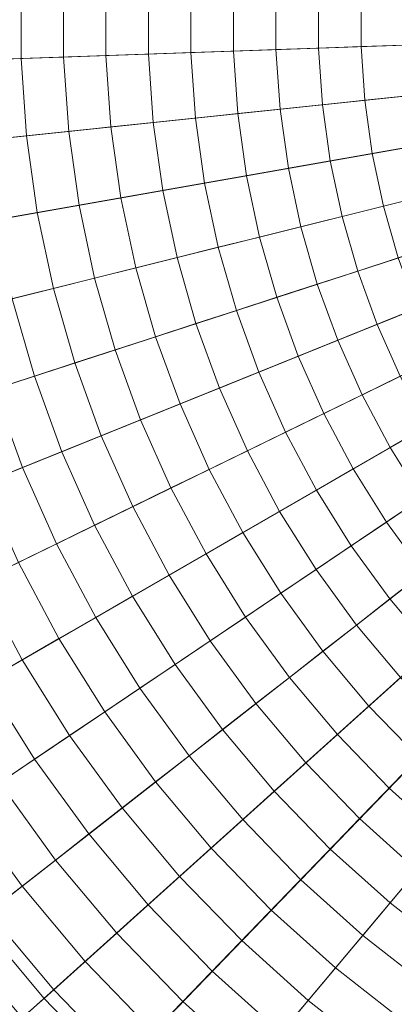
# Model space of a CAD drawing. Header units: centimetres. Extents: x -3.03 to 4.16, y -5.77 to 1.42.
# Tile 211 of 256: x -0.19 to 0.06, y -2.85 to -2.18. Entities that reach past the tile are written whole.
import ezdxf

# ---------------------------------------------------------------- set-up
doc = ezdxf.new("R2010")
doc.units = ezdxf.units.CM
doc.header["$LTSCALE"] = 2.54
doc.layers.add('Lucido design-1', color=7, linetype='Continuous')

# ---------------------------------------------------------------- blocks, each defined once
blk = doc.blocks.new('Gruppo-1')
at = {"color": 142, "linetype": 'Continuous', "lineweight": 9}
for points in [[(-0.43379, -2.14129, 36.24157), (-0.43379, -2.21105, 36.24157), (0.56504, -2.17617, 36.24157), (-0.43379, -2.14129, 36.24157)], [(0.56504, -2.17617, 37.14882), (-0.43379, -2.21105, 37.14882), (-0.43379, -2.14129, 37.14882), (0.56504, -2.17617, 37.14882)], [(-0.43379, -2.21105, 36.24157), (-0.42892, -2.28064, 36.24157), (0.56504, -2.17617, 36.24157), (-0.43379, -2.21105, 36.24157)], [(0.56504, -2.17617, 37.14882), (-0.42892, -2.28064, 37.14882), (-0.43379, -2.21105, 37.14882), (0.56504, -2.17617, 37.14882)], [(-0.42892, -2.28064, 36.24157), (-0.41921, -2.34972, 36.24157), (0.56504, -2.17617, 36.24157), (-0.42892, -2.28064, 36.24157)], [(0.56504, -2.17617, 37.14882), (-0.41921, -2.34972, 37.14882), (-0.42892, -2.28064, 37.14882), (0.56504, -2.17617, 37.14882)], [(-0.41921, -2.34972, 36.24157), (-0.40471, -2.41796, 36.24157), (0.56504, -2.17617, 36.24157), (-0.41921, -2.34972, 36.24157)], [(0.56504, -2.17617, 37.14882), (-0.40471, -2.41796, 37.14882), (-0.41921, -2.34972, 37.14882), (0.56504, -2.17617, 37.14882)], [(-0.40471, -2.41796, 36.24157), (-0.38548, -2.48501, 36.24157), (0.56504, -2.17617, 36.24157), (-0.40471, -2.41796, 36.24157)], [(0.56504, -2.17617, 37.14882), (-0.38548, -2.48501, 37.14882), (-0.40471, -2.41796, 37.14882), (0.56504, -2.17617, 37.14882)], [(-0.38548, -2.48501, 36.24157), (-0.36162, -2.55057, 36.24157), (0.56504, -2.17617, 36.24157), (-0.38548, -2.48501, 36.24157)], [(0.56504, -2.17617, 37.14882), (-0.36162, -2.55057, 37.14882), (-0.38548, -2.48501, 37.14882), (0.56504, -2.17617, 37.14882)], [(-0.36162, -2.55057, 36.24157), (-0.33325, -2.61429, 36.24157), (0.56504, -2.17617, 36.24157), (-0.36162, -2.55057, 36.24157)], [(0.56504, -2.17617, 37.14882), (-0.33325, -2.61429, 37.14882), (-0.36162, -2.55057, 37.14882), (0.56504, -2.17617, 37.14882)], [(-0.33325, -2.61429, 36.24157), (-0.3005, -2.67589, 36.24157), (0.56504, -2.17617, 36.24157), (-0.33325, -2.61429, 36.24157)], [(0.56504, -2.17617, 37.14882), (-0.3005, -2.67589, 37.14882), (-0.33325, -2.61429, 37.14882), (0.56504, -2.17617, 37.14882)], [(-0.3005, -2.67589, 36.24157), (-0.26353, -2.73505, 36.24157), (0.56504, -2.17617, 36.24157), (-0.3005, -2.67589, 36.24157)], [(0.56504, -2.17617, 37.14882), (-0.26353, -2.73505, 37.14882), (-0.3005, -2.67589, 37.14882), (0.56504, -2.17617, 37.14882)], [(-0.26353, -2.73505, 36.24157), (-0.22253, -2.79148, 36.24157), (0.56504, -2.17617, 36.24157), (-0.26353, -2.73505, 36.24157)], [(0.56504, -2.17617, 37.14882), (-0.22253, -2.79148, 37.14882), (-0.26353, -2.73505, 37.14882), (0.56504, -2.17617, 37.14882)], [(-0.22253, -2.79148, 36.24157), (-0.17768, -2.84492, 36.24157), (0.56504, -2.17617, 36.24157), (-0.22253, -2.79148, 36.24157)], [(0.56504, -2.17617, 37.14882), (-0.17768, -2.84492, 37.14882), (-0.22253, -2.79148, 37.14882), (0.56504, -2.17617, 37.14882)], [(-0.17768, -2.84492, 36.24157), (-0.12923, -2.8951, 36.24157), (0.56504, -2.17617, 36.24157), (-0.17768, -2.84492, 36.24157)], [(0.56504, -2.17617, 37.14882), (-0.12923, -2.8951, 37.14882), (-0.17768, -2.84492, 37.14882), (0.56504, -2.17617, 37.14882)], [(-0.12923, -2.8951, 36.24157), (-0.07738, -2.94178, 36.24157), (0.56504, -2.17617, 36.24157), (-0.12923, -2.8951, 36.24157)], [(0.56504, -2.17617, 37.14882), (-0.07738, -2.94178, 37.14882), (-0.12923, -2.8951, 37.14882), (0.56504, -2.17617, 37.14882)], [(-0.07738, -2.94178, 36.24157), (-0.02241, -2.98473, 36.24157), (0.56504, -2.17617, 36.24157), (-0.07738, -2.94178, 36.24157)], [(0.56504, -2.17617, 37.14882), (-0.02241, -2.98473, 37.14882), (-0.07738, -2.94178, 37.14882), (0.56504, -2.17617, 37.14882)], [(-0.22253, -2.79148, 37.14882), (-0.17768, -2.84492, 37.14882), (-0.17768, -2.84492, 36.24157), (-0.22253, -2.79148, 36.24157), (-0.22253, -2.79148, 37.14882)], [(-0.17768, -2.84492, 37.14882), (-0.12923, -2.8951, 37.14882), (-0.12923, -2.8951, 36.24157), (-0.17768, -2.84492, 36.24157), (-0.17768, -2.84492, 37.14882)]]:
    blk.add_polyline3d(points, dxfattribs=at)
for points in [[(-3.03139, -2.05058, 37.14766), (-3.03139, -2.30176, 37.14766), (0.56288, -2.17625, 37.14766), (0.56288, -2.17609, 37.14766)], [(-0.19339, -2.14969, 38.20878), (-0.19339, -2.20266, 38.20878), (-0.22236, -2.20367, 38.20553), (-0.22236, -2.14867, 38.20553)], [(-0.1644, -2.1507, 38.21193), (-0.1644, -2.20164, 38.21193), (-0.19339, -2.20266, 38.20878), (-0.19339, -2.14969, 38.20878)], [(-0.1354, -2.15171, 38.21498), (-0.1354, -2.20063, 38.21498), (-0.1644, -2.20164, 38.21193), (-0.1644, -2.1507, 38.21193)], [(-0.10639, -2.15272, 38.21793), (-0.10639, -2.19962, 38.21793), (-0.1354, -2.20063, 38.21498), (-0.1354, -2.15171, 38.21498)], [(-0.07737, -2.15374, 38.22078), (-0.07737, -2.1986, 38.22078), (-0.10639, -2.19962, 38.21793), (-0.10639, -2.15272, 38.21793)], [(-0.04834, -2.15475, 38.22352), (-0.04834, -2.19759, 38.22352), (-0.07737, -2.1986, 38.22078), (-0.07737, -2.15374, 38.22078)], [(-0.01931, -2.15576, 38.22617), (-0.01931, -2.19658, 38.22617), (-0.04834, -2.19759, 38.22352), (-0.04834, -2.15475, 38.22352)], [(0.00974, -2.15678, 38.22871), (0.00974, -2.19556, 38.22871), (-0.01931, -2.19658, 38.22617), (-0.01931, -2.15576, 38.22617)], [(0.0388, -2.15779, 38.23116), (0.0388, -2.19455, 38.23116), (0.00974, -2.19556, 38.22871), (0.00974, -2.15678, 38.22871)], [(0.06786, -2.15881, 38.2335), (0.06786, -2.19353, 38.2335), (0.0388, -2.19455, 38.23116), (0.0388, -2.15779, 38.23116)], [(-3.03139, -2.30176, 37.14766), (-3.01387, -2.55233, 37.14766), (0.56289, -2.1764, 37.14766), (0.56288, -2.17625, 37.14766)], [(-3.01387, -2.55233, 37.14766), (-2.97891, -2.80107, 37.14766), (0.56291, -2.17655, 37.14766), (0.56289, -2.1764, 37.14766)], [(-2.97891, -2.80107, 37.14766), (-2.92669, -3.04676, 37.14766), (0.56294, -2.17669, 37.14766), (0.56291, -2.17655, 37.14766)], [(-2.92669, -3.04676, 37.14766), (-2.85746, -3.28821, 37.14766), (0.56298, -2.17684, 37.14766), (0.56294, -2.17669, 37.14766)], [(-2.85746, -3.28821, 37.14766), (-2.77155, -3.52424, 37.14766), (0.56304, -2.17698, 37.14766), (0.56298, -2.17684, 37.14766)], [(-2.77155, -3.52424, 37.14766), (-2.66938, -3.7537, 37.14766), (0.5631, -2.17712, 37.14766), (0.56304, -2.17698, 37.14766)], [(-2.66938, -3.7537, 37.14766), (-2.55146, -3.97548, 37.14766), (0.56317, -2.17725, 37.14766), (0.5631, -2.17712, 37.14766)], [(-2.55146, -3.97548, 37.14766), (-2.41836, -4.1885, 37.14766), (0.56325, -2.17738, 37.14766), (0.56317, -2.17725, 37.14766)], [(-2.41836, -4.1885, 37.14766), (-2.27072, -4.39171, 37.14766), (0.56334, -2.1775, 37.14766), (0.56325, -2.17738, 37.14766)], [(-2.27072, -4.39171, 37.14766), (-2.10926, -4.58412, 37.14766), (0.56343, -2.17762, 37.14766), (0.56334, -2.1775, 37.14766)], [(-2.10926, -4.58412, 37.14766), (-1.93478, -4.76481, 37.14766), (0.56354, -2.17773, 37.14766), (0.56343, -2.17762, 37.14766)], [(-1.93478, -4.76481, 37.14766), (-1.74811, -4.93288, 37.14766), (0.56365, -2.17783, 37.14766), (0.56354, -2.17773, 37.14766)], [(-1.74811, -4.93288, 37.14766), (-1.55018, -5.08752, 37.14766), (0.56377, -2.17792, 37.14766), (0.56365, -2.17783, 37.14766)], [(-1.55018, -5.08752, 37.14766), (-1.34194, -5.22798, 37.14766), (0.56389, -2.178, 37.14766), (0.56377, -2.17792, 37.14766)], [(-1.34194, -5.22798, 37.14766), (-1.12441, -5.35357, 37.14766), (0.56403, -2.17808, 37.14766), (0.56389, -2.178, 37.14766)], [(-1.12441, -5.35357, 37.14766), (-0.89865, -5.46368, 37.14766), (0.56416, -2.17815, 37.14766), (0.56403, -2.17808, 37.14766)], [(-0.89865, -5.46368, 37.14766), (-0.66576, -5.55777, 37.14766), (0.5643, -2.1782, 37.14766), (0.56416, -2.17815, 37.14766)], [(-0.66576, -5.55777, 37.14766), (-0.42688, -5.63539, 37.14766), (0.56444, -2.17825, 37.14766), (0.5643, -2.1782, 37.14766)], [(-0.42688, -5.63539, 37.14766), (-0.18316, -5.69616, 37.14766), (0.56459, -2.17828, 37.14766), (0.56444, -2.17825, 37.14766)], [(-0.18316, -5.69616, 37.14766), (0.06421, -5.73977, 37.14766), (0.56474, -2.17831, 37.14766), (0.56459, -2.17828, 37.14766)], [(-0.10639, -2.19962, 38.21793), (-0.10312, -2.2464, 38.21793), (-0.13199, -2.24943, 38.21498), (-0.1354, -2.20063, 38.21498)], [(-0.07737, -2.1986, 38.22078), (-0.07424, -2.24336, 38.22078), (-0.10312, -2.2464, 38.21793), (-0.10639, -2.19962, 38.21793)], [(-0.04834, -2.19759, 38.22352), (-0.04536, -2.24033, 38.22352), (-0.07424, -2.24336, 38.22078), (-0.07737, -2.1986, 38.22078)], [(-0.01931, -2.19658, 38.22617), (-0.01646, -2.23729, 38.22617), (-0.04536, -2.24033, 38.22352), (-0.04834, -2.19759, 38.22352)], [(0.00974, -2.19556, 38.22871), (0.01245, -2.23425, 38.22871), (-0.01646, -2.23729, 38.22617), (-0.01931, -2.19658, 38.22617)], [(0.0388, -2.19455, 38.23116), (0.04136, -2.23121, 38.23116), (0.01245, -2.23425, 38.22871), (0.00974, -2.19556, 38.22871)], [(0.06786, -2.19353, 38.2335), (0.07028, -2.22817, 38.2335), (0.04136, -2.23121, 38.23116), (0.0388, -2.19455, 38.23116)], [(-0.19339, -2.20266, 38.20878), (-0.18969, -2.2555, 38.20878), (-0.21853, -2.25853, 38.20553), (-0.22236, -2.20367, 38.20553)], [(-0.1644, -2.20164, 38.21193), (-0.16085, -2.25246, 38.21193), (-0.18969, -2.2555, 38.20878), (-0.19339, -2.20266, 38.20878)], [(-0.1354, -2.20063, 38.21498), (-0.13199, -2.24943, 38.21498), (-0.16085, -2.25246, 38.21193), (-0.1644, -2.20164, 38.21193)], [(0.04136, -2.23121, 38.23116), (0.04648, -2.26761, 38.23116), (0.01784, -2.27266, 38.22871), (0.01245, -2.23425, 38.22871)], [(0.07028, -2.22817, 38.2335), (0.07512, -2.26256, 38.2335), (0.04648, -2.26761, 38.23116), (0.04136, -2.23121, 38.23116)], [(-0.04536, -2.24033, 38.22352), (-0.03939, -2.28275, 38.22352), (-0.068, -2.28779, 38.22078), (-0.07424, -2.24336, 38.22078)], [(-0.01646, -2.23729, 38.22617), (-0.01078, -2.2777, 38.22617), (-0.03939, -2.28275, 38.22352), (-0.04536, -2.24033, 38.22352)], [(0.01245, -2.23425, 38.22871), (0.01784, -2.27266, 38.22871), (-0.01078, -2.2777, 38.22617), (-0.01646, -2.23729, 38.22617)], [(-0.10312, -2.2464, 38.21793), (-0.09659, -2.29283, 38.21793), (-0.12518, -2.29787, 38.21498), (-0.13199, -2.24943, 38.21498)], [(-0.07424, -2.24336, 38.22078), (-0.068, -2.28779, 38.22078), (-0.09659, -2.29283, 38.21793), (-0.10312, -2.2464, 38.21793)], [(-0.16085, -2.25246, 38.21193), (-0.15376, -2.30291, 38.21193), (-0.18232, -2.30795, 38.20878), (-0.18969, -2.2555, 38.20878)], [(-0.13199, -2.24943, 38.21498), (-0.12518, -2.29787, 38.21498), (-0.15376, -2.30291, 38.21193), (-0.16085, -2.25246, 38.21193)], [(-0.18969, -2.2555, 38.20878), (-0.18232, -2.30795, 38.20878), (-0.21087, -2.31298, 38.20553), (-0.21853, -2.25853, 38.20553)], [(0.07512, -2.26256, 38.2335), (0.08234, -2.29652, 38.2335), (0.05412, -2.30356, 38.23116), (0.04648, -2.26761, 38.23116)], [(0.01784, -2.27266, 38.22871), (0.02591, -2.31059, 38.22871), (-0.00229, -2.31762, 38.22617), (-0.01078, -2.2777, 38.22617)], [(0.04648, -2.26761, 38.23116), (0.05412, -2.30356, 38.23116), (0.02591, -2.31059, 38.22871), (0.01784, -2.27266, 38.22871)], [(-0.01078, -2.2777, 38.22617), (-0.00229, -2.31762, 38.22617), (-0.03049, -2.32465, 38.22352), (-0.03939, -2.28275, 38.22352)], [(-0.03939, -2.28275, 38.22352), (-0.03049, -2.32465, 38.22352), (-0.05867, -2.33168, 38.22078), (-0.068, -2.28779, 38.22078)], [(-0.09659, -2.29283, 38.21793), (-0.08684, -2.3387, 38.21793), (-0.11501, -2.34573, 38.21498), (-0.12518, -2.29787, 38.21498)], [(-0.068, -2.28779, 38.22078), (-0.05867, -2.33168, 38.22078), (-0.08684, -2.3387, 38.21793), (-0.09659, -2.29283, 38.21793)], [(-0.12518, -2.29787, 38.21498), (-0.11501, -2.34573, 38.21498), (-0.14316, -2.35275, 38.21193), (-0.15376, -2.30291, 38.21193)], [(0.08234, -2.29652, 38.2335), (0.09191, -2.3299, 38.2335), (0.06425, -2.33889, 38.23116), (0.05412, -2.30356, 38.23116)], [(-0.15376, -2.30291, 38.21193), (-0.14316, -2.35275, 38.21193), (-0.17131, -2.35976, 38.20878), (-0.18232, -2.30795, 38.20878)], [(0.05412, -2.30356, 38.23116), (0.06425, -2.33889, 38.23116), (0.0366, -2.34787, 38.22871), (0.02591, -2.31059, 38.22871)], [(-0.18232, -2.30795, 38.20878), (-0.17131, -2.35976, 38.20878), (-0.19944, -2.36678, 38.20553), (-0.21087, -2.31298, 38.20553)], [(0.02591, -2.31059, 38.22871), (0.0366, -2.34787, 38.22871), (0.00896, -2.35685, 38.22617), (-0.00229, -2.31762, 38.22617)], [(-0.00229, -2.31762, 38.22617), (0.00896, -2.35685, 38.22617), (-0.01868, -2.36583, 38.22352), (-0.03049, -2.32465, 38.22352)], [(-0.03049, -2.32465, 38.22352), (-0.01868, -2.36583, 38.22352), (-0.0463, -2.37481, 38.22078), (-0.05867, -2.33168, 38.22078)], [(-0.05867, -2.33168, 38.22078), (-0.0463, -2.37481, 38.22078), (-0.07392, -2.38378, 38.21793), (-0.08684, -2.3387, 38.21793)], [(-0.08684, -2.3387, 38.21793), (-0.07392, -2.38378, 38.21793), (-0.10152, -2.39275, 38.21498), (-0.11501, -2.34573, 38.21498)], [(0.06425, -2.33889, 38.23116), (0.07682, -2.37342, 38.23116), (0.04986, -2.38432, 38.22871), (0.0366, -2.34787, 38.22871)], [(-0.11501, -2.34573, 38.21498), (-0.10152, -2.39275, 38.21498), (-0.12912, -2.40172, 38.21193), (-0.14316, -2.35275, 38.21193)], [(0.0366, -2.34787, 38.22871), (0.04986, -2.38432, 38.22871), (0.02291, -2.3952, 38.22617), (0.00896, -2.35685, 38.22617)], [(-0.14316, -2.35275, 38.21193), (-0.12912, -2.40172, 38.21193), (-0.15671, -2.41068, 38.20878), (-0.17131, -2.35976, 38.20878)], [(-0.17131, -2.35976, 38.20878), (-0.15671, -2.41068, 38.20878), (-0.18428, -2.41964, 38.20553), (-0.19944, -2.36678, 38.20553)], [(0.00896, -2.35685, 38.22617), (0.02291, -2.3952, 38.22617), (-0.00403, -2.40609, 38.22352), (-0.01868, -2.36583, 38.22352)], [(-0.19944, -2.36678, 38.20553), (-0.18428, -2.41964, 38.20553), (-0.21185, -2.4286, 38.20218), (-0.22756, -2.37379, 38.20218)], [(-0.01868, -2.36583, 38.22352), (-0.00403, -2.40609, 38.22352), (-0.03096, -2.41697, 38.22078), (-0.0463, -2.37481, 38.22078)], [(-0.0463, -2.37481, 38.22078), (-0.03096, -2.41697, 38.22078), (-0.05788, -2.42785, 38.21793), (-0.07392, -2.38378, 38.21793)], [(0.07682, -2.37342, 38.23116), (0.09177, -2.407, 38.23116), (0.06564, -2.41975, 38.22871), (0.04986, -2.38432, 38.22871)], [(-0.07392, -2.38378, 38.21793), (-0.05788, -2.42785, 38.21793), (-0.08479, -2.43872, 38.21498), (-0.10152, -2.39275, 38.21498)], [(0.04986, -2.38432, 38.22871), (0.06564, -2.41975, 38.22871), (0.03951, -2.43249, 38.22617), (0.02291, -2.3952, 38.22617)], [(-0.10152, -2.39275, 38.21498), (-0.08479, -2.43872, 38.21498), (-0.1117, -2.44959, 38.21193), (-0.12912, -2.40172, 38.21193)], [(0.02291, -2.3952, 38.22617), (0.03951, -2.43249, 38.22617), (0.0134, -2.44522, 38.22352), (-0.00403, -2.40609, 38.22352)], [(-0.12912, -2.40172, 38.21193), (-0.1117, -2.44959, 38.21193), (-0.13859, -2.46046, 38.20878), (-0.15671, -2.41068, 38.20878)], [(-0.00403, -2.40609, 38.22352), (0.0134, -2.44522, 38.22352), (-0.01271, -2.45796, 38.22078), (-0.03096, -2.41697, 38.22078)], [(-0.15671, -2.41068, 38.20878), (-0.13859, -2.46046, 38.20878), (-0.16547, -2.47132, 38.20553), (-0.18428, -2.41964, 38.20553)], [(-0.18428, -2.41964, 38.20553), (-0.16547, -2.47132, 38.20553), (-0.19235, -2.48217, 38.20218), (-0.21185, -2.4286, 38.20218)], [(-0.03096, -2.41697, 38.22078), (-0.01271, -2.45796, 38.22078), (-0.03881, -2.47069, 38.21793), (-0.05788, -2.42785, 38.21793)], [(0.06564, -2.41975, 38.22871), (0.08384, -2.45399, 38.22871), (0.05867, -2.46852, 38.22617), (0.03951, -2.43249, 38.22617)], [(-0.21185, -2.4286, 38.20218), (-0.19235, -2.48217, 38.20218), (-0.21921, -2.49303, 38.19873), (-0.2394, -2.43755, 38.19873)], [(-0.05788, -2.42785, 38.21793), (-0.03881, -2.47069, 38.21793), (-0.0649, -2.48341, 38.21498), (-0.08479, -2.43872, 38.21498)], [(0.03951, -2.43249, 38.22617), (0.05867, -2.46852, 38.22617), (0.03351, -2.48305, 38.22352), (0.0134, -2.44522, 38.22352)], [(-0.08479, -2.43872, 38.21498), (-0.0649, -2.48341, 38.21498), (-0.09098, -2.49613, 38.21193), (-0.1117, -2.44959, 38.21193)], [(0.0134, -2.44522, 38.22352), (0.03351, -2.48305, 38.22352), (0.00836, -2.49757, 38.22078), (-0.01271, -2.45796, 38.22078)], [(-0.1117, -2.44959, 38.21193), (-0.09098, -2.49613, 38.21193), (-0.11705, -2.50885, 38.20878), (-0.13859, -2.46046, 38.20878)], [(0.08384, -2.45399, 38.22871), (0.1044, -2.48688, 38.22871), (0.0803, -2.50313, 38.22617), (0.05867, -2.46852, 38.22617)], [(-0.13859, -2.46046, 38.20878), (-0.11705, -2.50885, 38.20878), (-0.14311, -2.52156, 38.20553), (-0.16547, -2.47132, 38.20553)], [(-0.01271, -2.45796, 38.22078), (0.00836, -2.49757, 38.22078), (-0.01679, -2.51209, 38.21793), (-0.03881, -2.47069, 38.21793)], [(0.05867, -2.46852, 38.22617), (0.0803, -2.50313, 38.22617), (0.05621, -2.51938, 38.22352), (0.03351, -2.48305, 38.22352)], [(-0.16547, -2.47132, 38.20553), (-0.14311, -2.52156, 38.20553), (-0.16916, -2.53426, 38.20218), (-0.19235, -2.48217, 38.20218)], [(-0.03881, -2.47069, 38.21793), (-0.01679, -2.51209, 38.21793), (-0.04193, -2.5266, 38.21498), (-0.0649, -2.48341, 38.21498)], [(-0.19235, -2.48217, 38.20218), (-0.16916, -2.53426, 38.20218), (-0.19519, -2.54696, 38.19873), (-0.21921, -2.49303, 38.19873)], [(-0.0649, -2.48341, 38.21498), (-0.04193, -2.5266, 38.21498), (-0.06706, -2.54111, 38.21193), (-0.09098, -2.49613, 38.21193)], [(0.03351, -2.48305, 38.22352), (0.05621, -2.51938, 38.22352), (0.03213, -2.53562, 38.22078), (0.00836, -2.49757, 38.22078)], [(-0.09098, -2.49613, 38.21193), (-0.06706, -2.54111, 38.21193), (-0.09218, -2.55562, 38.20878), (-0.11705, -2.50885, 38.20878)], [(0.00836, -2.49757, 38.22078), (0.03213, -2.53562, 38.22078), (0.00806, -2.55186, 38.21793), (-0.01679, -2.51209, 38.21793)], [(-0.11705, -2.50885, 38.20878), (-0.09218, -2.55562, 38.20878), (-0.11729, -2.57011, 38.20553), (-0.14311, -2.52156, 38.20553)], [(0.0803, -2.50313, 38.22617), (0.10429, -2.53615, 38.22617), (0.08139, -2.55404, 38.22352), (0.05621, -2.51938, 38.22352)], [(-0.01679, -2.51209, 38.21793), (0.00806, -2.55186, 38.21793), (-0.01601, -2.56809, 38.21498), (-0.04193, -2.5266, 38.21498)], [(-0.14311, -2.52156, 38.20553), (-0.11729, -2.57011, 38.20553), (-0.14239, -2.5846, 38.20218), (-0.16916, -2.53426, 38.20218)], [(0.05621, -2.51938, 38.22352), (0.08139, -2.55404, 38.22352), (0.0585, -2.57192, 38.22078), (0.03213, -2.53562, 38.22078)], [(-0.04193, -2.5266, 38.21498), (-0.01601, -2.56809, 38.21498), (-0.04006, -2.58432, 38.21193), (-0.06706, -2.54111, 38.21193)], [(-0.16916, -2.53426, 38.20218), (-0.14239, -2.5846, 38.20218), (-0.16748, -2.59909, 38.19873), (-0.19519, -2.54696, 38.19873)], [(0.03213, -2.53562, 38.22078), (0.0585, -2.57192, 38.22078), (0.03562, -2.5898, 38.21793), (0.00806, -2.55186, 38.21793)], [(-0.06706, -2.54111, 38.21193), (-0.04006, -2.58432, 38.21193), (-0.06411, -2.60054, 38.20878), (-0.09218, -2.55562, 38.20878)], [(-0.19519, -2.54696, 38.19873), (-0.16748, -2.59909, 38.19873), (-0.19256, -2.61357, 38.19518), (-0.22122, -2.55966, 38.19518)], [(-0.09218, -2.55562, 38.20878), (-0.06411, -2.60054, 38.20878), (-0.08815, -2.61675, 38.20553), (-0.11729, -2.57011, 38.20553)], [(0.00806, -2.55186, 38.21793), (0.03562, -2.5898, 38.21793), (0.01275, -2.60767, 38.21498), (-0.01601, -2.56809, 38.21498)], [(0.08139, -2.55404, 38.22352), (0.10893, -2.58685, 38.22352), (0.08734, -2.60629, 38.22078), (0.0585, -2.57192, 38.22078)], [(-0.22122, -2.55966, 38.19518), (-0.19256, -2.61357, 38.19518), (-0.21763, -2.62804, 38.19153), (-0.24724, -2.57235, 38.19153)], [(-0.11729, -2.57011, 38.20553), (-0.08815, -2.61675, 38.20553), (-0.11217, -2.63296, 38.20218), (-0.14239, -2.5846, 38.20218)], [(-0.01601, -2.56809, 38.21498), (0.01275, -2.60767, 38.21498), (-0.01012, -2.62553, 38.21193), (-0.04006, -2.58432, 38.21193)], [(0.0585, -2.57192, 38.22078), (0.08734, -2.60629, 38.22078), (0.06576, -2.62572, 38.21793), (0.03562, -2.5898, 38.21793)], [(-0.14239, -2.5846, 38.20218), (-0.11217, -2.63296, 38.20218), (-0.13619, -2.64916, 38.19873), (-0.16748, -2.59909, 38.19873)], [(-0.04006, -2.58432, 38.21193), (-0.01012, -2.62553, 38.21193), (-0.03297, -2.64339, 38.20878), (-0.06411, -2.60054, 38.20878)], [(0.03562, -2.5898, 38.21793), (0.06576, -2.62572, 38.21793), (0.04419, -2.64514, 38.21498), (0.01275, -2.60767, 38.21498)], [(-0.16748, -2.59909, 38.19873), (-0.13619, -2.64916, 38.19873), (-0.1602, -2.66535, 38.19518), (-0.19256, -2.61357, 38.19518)], [(-0.06411, -2.60054, 38.20878), (-0.03297, -2.64339, 38.20878), (-0.05582, -2.66124, 38.20553), (-0.08815, -2.61675, 38.20553)], [(0.01275, -2.60767, 38.21498), (0.04419, -2.64514, 38.21498), (0.02263, -2.66456, 38.21193), (-0.01012, -2.62553, 38.21193)], [(-0.19256, -2.61357, 38.19518), (-0.1602, -2.66535, 38.19518), (-0.1842, -2.68154, 38.19153), (-0.21763, -2.62804, 38.19153)], [(-0.08815, -2.61675, 38.20553), (-0.05582, -2.66124, 38.20553), (-0.07866, -2.67908, 38.20218), (-0.11217, -2.63296, 38.20218)], [(-0.21763, -2.62804, 38.19153), (-0.1842, -2.68154, 38.19153), (-0.20818, -2.69772, 38.18777), (-0.24268, -2.64251, 38.18777)], [(-0.01012, -2.62553, 38.21193), (0.02263, -2.66456, 38.21193), (0.00108, -2.68397, 38.20878), (-0.03297, -2.64339, 38.20878)], [(0.06576, -2.62572, 38.21793), (0.09834, -2.65945, 38.21793), (0.07818, -2.68033, 38.21498), (0.04419, -2.64514, 38.21498)], [(-0.11217, -2.63296, 38.20218), (-0.07866, -2.67908, 38.20218), (-0.10149, -2.69692, 38.19873), (-0.13619, -2.64916, 38.19873)], [(-0.03297, -2.64339, 38.20878), (0.00108, -2.68397, 38.20878), (-0.02047, -2.70337, 38.20553), (-0.05582, -2.66124, 38.20553)], [(-0.13619, -2.64916, 38.19873), (-0.10149, -2.69692, 38.19873), (-0.12431, -2.71475, 38.19518), (-0.1602, -2.66535, 38.19518)], [(0.04419, -2.64514, 38.21498), (0.07818, -2.68033, 38.21498), (0.05802, -2.70121, 38.21193), (0.02263, -2.66456, 38.21193)], [(-0.05582, -2.66124, 38.20553), (-0.02047, -2.70337, 38.20553), (-0.04201, -2.72276, 38.20218), (-0.07866, -2.67908, 38.20218)], [(-0.1602, -2.66535, 38.19518), (-0.12431, -2.71475, 38.19518), (-0.14712, -2.73257, 38.19153), (-0.1842, -2.68154, 38.19153)], [(0.02263, -2.66456, 38.21193), (0.05802, -2.70121, 38.21193), (0.03787, -2.72207, 38.20878), (0.00108, -2.68397, 38.20878)], [(-0.1842, -2.68154, 38.19153), (-0.14712, -2.73257, 38.19153), (-0.16992, -2.75038, 38.18777), (-0.20818, -2.69772, 38.18777)], [(-0.07866, -2.67908, 38.20218), (-0.04201, -2.72276, 38.20218), (-0.06354, -2.74215, 38.19873), (-0.10149, -2.69692, 38.19873)], [(0.00108, -2.68397, 38.20878), (0.03787, -2.72207, 38.20878), (0.01773, -2.74293, 38.20553), (-0.02047, -2.70337, 38.20553)], [(0.07818, -2.68033, 38.21498), (0.11453, -2.71307, 38.21498), (0.09588, -2.73529, 38.21193), (0.05802, -2.70121, 38.21193)], [(-0.20818, -2.69772, 38.18777), (-0.16992, -2.75038, 38.18777), (-0.19271, -2.76819, 38.18392), (-0.23216, -2.71389, 38.18392)], [(-0.10149, -2.69692, 38.19873), (-0.06354, -2.74215, 38.19873), (-0.08506, -2.76152, 38.19518), (-0.12431, -2.71475, 38.19518)], [(-0.02047, -2.70337, 38.20553), (0.01773, -2.74293, 38.20553), (-0.0024, -2.76378, 38.20218), (-0.04201, -2.72276, 38.20218)], [(0.05802, -2.70121, 38.21193), (0.09588, -2.73529, 38.21193), (0.07724, -2.75751, 38.20878), (0.03787, -2.72207, 38.20878)], [(-0.23216, -2.71389, 38.18392), (-0.19271, -2.76819, 38.18392), (-0.21549, -2.78599, 38.17997), (-0.25613, -2.73005, 38.17997)], [(-0.12431, -2.71475, 38.19518), (-0.08506, -2.76152, 38.19518), (-0.10657, -2.78089, 38.19153), (-0.14712, -2.73257, 38.19153)], [(-0.04201, -2.72276, 38.20218), (-0.0024, -2.76378, 38.20218), (-0.02253, -2.78462, 38.19873), (-0.06354, -2.74215, 38.19873)], [(0.03787, -2.72207, 38.20878), (0.07724, -2.75751, 38.20878), (0.0586, -2.77972, 38.20553), (0.01773, -2.74293, 38.20553)], [(-0.14712, -2.73257, 38.19153), (-0.10657, -2.78089, 38.19153), (-0.12807, -2.80025, 38.18777), (-0.16992, -2.75038, 38.18777)], [(-0.06354, -2.74215, 38.19873), (-0.02253, -2.78462, 38.19873), (-0.04265, -2.80545, 38.19518), (-0.08506, -2.76152, 38.19518)], [(0.01773, -2.74293, 38.20553), (0.0586, -2.77972, 38.20553), (0.03997, -2.80193, 38.20218), (-0.0024, -2.76378, 38.20218)], [(-0.16992, -2.75038, 38.18777), (-0.12807, -2.80025, 38.18777), (-0.14957, -2.81961, 38.18392), (-0.19271, -2.76819, 38.18392)], [(0.07724, -2.75751, 38.20878), (0.11898, -2.79013, 38.20878), (0.10193, -2.81358, 38.20553), (0.0586, -2.77972, 38.20553)], [(-0.08506, -2.76152, 38.19518), (-0.04265, -2.80545, 38.19518), (-0.06275, -2.82627, 38.19153), (-0.10657, -2.78089, 38.19153)], [(-0.0024, -2.76378, 38.20218), (0.03997, -2.80193, 38.20218), (0.02135, -2.82412, 38.19873), (-0.02253, -2.78462, 38.19873)], [(-0.19271, -2.76819, 38.18392), (-0.14957, -2.81961, 38.18392), (-0.17105, -2.83895, 38.17997), (-0.21549, -2.78599, 38.17997)], [(-0.10657, -2.78089, 38.19153), (-0.06275, -2.82627, 38.19153), (-0.08285, -2.84708, 38.18777), (-0.12807, -2.80025, 38.18777)], [(-0.02253, -2.78462, 38.19873), (0.02135, -2.82412, 38.19873), (0.00273, -2.8463, 38.19518), (-0.04265, -2.80545, 38.19518)], [(0.0586, -2.77972, 38.20553), (0.10193, -2.81358, 38.20553), (0.0849, -2.83703, 38.20218), (0.03997, -2.80193, 38.20218)], [(-0.21549, -2.78599, 38.17997), (-0.17105, -2.83895, 38.17997), (-0.19252, -2.85828, 38.17591), (-0.23826, -2.80377, 38.17591)], [(-0.23826, -2.80377, 38.17591), (-0.19252, -2.85828, 38.17591), (-0.21398, -2.8776, 38.17176), (-0.26101, -2.82155, 38.17176)], [(-0.12807, -2.80025, 38.18777), (-0.08285, -2.84708, 38.18777), (-0.10294, -2.86789, 38.18392), (-0.14957, -2.81961, 38.18392)], [(-0.04265, -2.80545, 38.19518), (0.00273, -2.8463, 38.19518), (-0.01588, -2.86848, 38.19153), (-0.06275, -2.82627, 38.19153)], [(0.03997, -2.80193, 38.20218), (0.0849, -2.83703, 38.20218), (0.06787, -2.86047, 38.19873), (0.02135, -2.82412, 38.19873)], [(-0.14957, -2.81961, 38.18392), (-0.10294, -2.86789, 38.18392), (-0.12302, -2.88868, 38.17997), (-0.17105, -2.83895, 38.17997)], [(0.02135, -2.82412, 38.19873), (0.06787, -2.86047, 38.19873), (0.05085, -2.8839, 38.19518), (0.00273, -2.8463, 38.19518)], [(-0.06275, -2.82627, 38.19153), (-0.01588, -2.86848, 38.19153), (-0.03447, -2.89064, 38.18777), (-0.08285, -2.84708, 38.18777)], [(-0.17105, -2.83895, 38.17997), (-0.12302, -2.88868, 38.17997), (-0.14309, -2.90946, 38.17591), (-0.19252, -2.85828, 38.17591)], [(-0.08285, -2.84708, 38.18777), (-0.03447, -2.89064, 38.18777), (-0.05306, -2.9128, 38.18392), (-0.10294, -2.86789, 38.18392)], [(0.00273, -2.8463, 38.19518), (0.05085, -2.8839, 38.19518), (0.03383, -2.90731, 38.19153), (-0.01588, -2.86848, 38.19153)]]:
    blk.add_3dface(points, dxfattribs=at)

msp = doc.modelspace()

# ---------------------------------------------------------------- block references
at = {"layer": 'Lucido design-1', "color": 7}
msp.add_blockref('Gruppo-1', (0, 0), dxfattribs=at)

doc.saveas('drawing.dxf')
